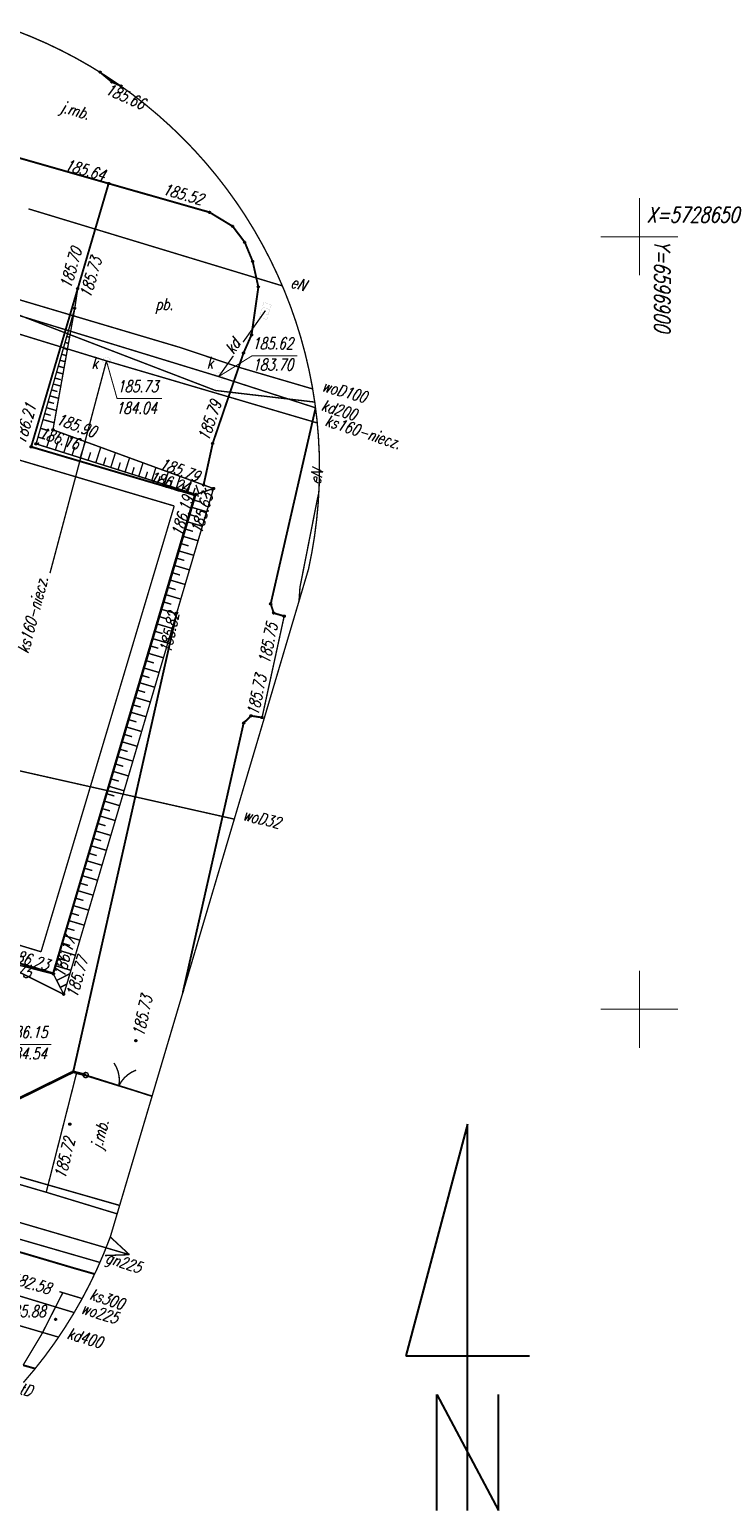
# Model space of a CAD drawing. Extents: x 6596775 to 6596917, y 5728477 to 5728675.
# Tile 7 of 7: x 6596861 to 6596906, y 5728568 to 5728663. Entities that reach past the tile are written whole.
import ezdxf
from ezdxf.enums import TextEntityAlignment as Align

# ---------------------------------------------------------------- set-up
doc = ezdxf.new("R2010")
doc.units = 0
doc.header["$MEASUREMENT"] = 0
doc.linetypes.add('2', pattern=[2, 1.5, -0.5])
doc.layers.get('0').update_dxf_attribs({"linetype": 'CONTINUOUS'})
for name, color, linetype in [('DZIALKI', 7, 'CONTINUOUS'), ('KONTURY', 7, 'CONTINUOUS'), ('NUMERY_DZIALEK', 7, 'CONTINUOUS'), ('OTD_L_14', 7, 'CONTINUOUS'), ('OTK_E_T_0', 7, 'CONTINUOUS'), ('OTK_E_T_3', 7, 'CONTINUOUS'), ('OTK_L_0', 7, 'CONTINUOUS'), ('OTK_L_1', 7, 'CONTINUOUS'), ('OTK_L_2', 7, 'CONTINUOUS'), ('OTK_L_4', 7, 'CONTINUOUS'), ('OTO_L_0', 7, 'CONTINUOUS'), ('OTO_L_1', 7, 'CONTINUOUS'), ('OTR_L_0', 7, 'CONTINUOUS'), ('OTR_L_1', 7, 'CONTINUOUS'), ('OTR_T_0', 7, 'CONTINUOUS'), ('SUEP_E_T_0', 7, 'CONTINUOUS'), ('SUEP_L_0', 7, 'CONTINUOUS'), ('SUGP_E_T_0', 7, 'CONTINUOUS'), ('SUGP_L_0', 7, 'CONTINUOUS'), ('SUK_T_1', 7, 'CONTINUOUS'), ('SUKP_E_T_0', 7, 'CONTINUOUS'), ('SUKP_L_0', 7, 'CONTINUOUS'), ('SUKR_T_0', 7, 'CONTINUOUS'), ('SUP_E_T_1', 7, 'CONTINUOUS'), ('SUP_T_4', 7, 'CONTINUOUS'), ('SUTP_E_T_0', 7, 'CONTINUOUS'), ('SUWP_E_T_0', 7, 'CONTINUOUS'), ('SUWP_L_0', 7, 'CONTINUOUS'), ('SUWR_T_0', 7, 'CONTINUOUS'), ('UZYTKI', 7, 'CONTINUOUS')]:
    doc.layers.add(name, color=color, linetype=linetype)
doc.styles.add('STYL_ARIAL', font='simplex', dxfattribs={"width": 0.75, "oblique": 0.1})

# ---------------------------------------------------------------- blocks, each defined once
blk = doc.blocks.new('OTRS')
at = {"color": 0}
blk.add_circle((0, 0), 0.05, dxfattribs=at)
blk = doc.blocks.new('3_SUKK')
at = {"color": 7, "const_width": 0.005}
for points in [[(-0.5, 0.25), (0.5, 0.25)], [(-0.5, -0.25), (-0.5, 0.25)], [(-0.175, 0.25), (-0.175, -0.25)], [(0.175, 0.25), (0.175, -0.25)], [(0.5, 0.25), (0.5, -0.25)], [(0.5, -0.25), (-0.5, -0.25)]]:
    blk.add_lwpolyline(points, dxfattribs=at)
blk = doc.blocks.new('3_SUPW')
at = {"color": 7, "const_width": 0.005}
blk.add_lwpolyline([(0, 0.25), (0.1017, 0.2284), (0.1858, 0.1673), (0.2378, 0.0773), (0.2486, -0.0261), (0.2165, -0.125), (0.1469, -0.2023), (0.052, -0.2445), (-0.052, -0.2445), (-0.1469, -0.2023), (-0.2165, -0.125), (-0.2486, -0.0261), (-0.2378, 0.0773), (-0.1858, 0.1673), (-0.1017, 0.2284), (0, 0.25)], dxfattribs=at)
blk = doc.blocks.new('ST')
at = {"color": 0}
for p, q in [((0, 25), (-4, 10)), ((0, 0), (0, 25)), ((-4, 10), (4, 10)), ((-2, 0), (-2, 7.5)), ((-2, 7.5), (2, 0)), ((2, 0), (2, 7.5))]:
    blk.add_line(p, q, dxfattribs=at)

msp = doc.modelspace()

# ---------------------------------------------------------------- linework, layer by layer
at = {"color": 7, "const_width": 0.065}
for points in [[(6596900, 5728647.5), (6596900, 5728652.5)], [(6596897.5, 5728650), (6596902.5, 5728650)], [(6596900, 5728597.5), (6596900, 5728602.5)], [(6596897.5, 5728600), (6596902.5, 5728600)]]:
    msp.add_lwpolyline(points, dxfattribs=at)
at = {"layer": 'DZIALKI', "color": 7, "const_width": 0.09}
msp.add_lwpolyline([(6596837.55, 5728595.57), (6596866.391, 5728587.302)], dxfattribs=at)
at = {"layer": 'KONTURY', "color": 3, "linetype": '2', "const_width": 0.09}
msp.add_lwpolyline([(6596837.55, 5728595.57), (6596866.392, 5728587.305)], dxfattribs=at)
at = {"layer": 'NUMERY_DZIALEK', "color": 7, "linetype": '2', "const_width": 0.09}
for points in [[(6596859.624, 5728663.355), (6596860.631, 5728662.959), (6596861.624, 5728662.527), (6596862.601, 5728662.06), (6596863.56, 5728661.558), (6596864.501, 5728661.022), (6596865.169, 5728660.609), (6596865.422, 5728660.453), (6596866.322, 5728659.851), (6596867.2, 5728659.218), (6596868.055, 5728658.553), (6596868.885, 5728657.858), (6596869.69, 5728657.134), (6596870.469, 5728656.382), (6596871.22, 5728655.602), (6596871.942, 5728654.796), (6596872.636, 5728653.964), (6596873.299, 5728653.109), (6596873.931, 5728652.23), (6596874.532, 5728651.329), (6596875.1, 5728650.407), (6596875.634, 5728649.465), (6596876.134, 5728648.505), (6596876.6, 5728647.527), (6596876.908, 5728646.817), (6596877.03, 5728646.534), (6596877.425, 5728645.526), (6596877.783, 5728644.504), (6596878.105, 5728643.47), (6596878.389, 5728642.425), (6596878.635, 5728641.371), (6596878.844, 5728640.309), (6596878.87, 5728640.145), (6596879.006, 5728639.295), (6596879.015, 5728639.239), (6596879.054, 5728638.925), (6596879.147, 5728638.165), (6596879.167, 5728637.944), (6596879.241, 5728637.086), (6596879.296, 5728636.005), (6596879.312, 5728634.922), (6596879.29, 5728633.84), (6596879.265, 5728633.403), (6596879.229, 5728632.759), (6596879.129, 5728631.681), (6596878.991, 5728630.607), (6596878.814, 5728629.539), (6596878.6, 5728628.478), (6596877.989, 5728626.417), (6596873.804, 5728612.305), (6596870.475, 5728601.076), (6596868.49, 5728594.382), (6596868.489, 5728594.378), (6596868.485, 5728594.364), (6596866.23, 5728586.759), (6596865.785, 5728585.258), (6596865.511, 5728584.561), (6596865.38, 5728584.227), (6596865.114, 5728583.615)], [(6596865.114, 5728583.615), (6596864.939, 5728583.212), (6596864.772, 5728582.865), (6596864.461, 5728582.214), (6596863.969, 5728581.278), (6596863.946, 5728581.234), (6596863.451, 5728580.369), (6596863.396, 5728580.274), (6596862.811, 5728579.334), (6596862.438, 5728578.781), (6596862.193, 5728578.416), (6596861.541, 5728577.522), (6596860.928, 5728576.743), (6596860.856, 5728576.652), (6596860.171, 5728575.843)]]:
    msp.add_lwpolyline(points, dxfattribs=at)
at = {"layer": 'OTD_L_14', "color": 7, "const_width": 0.09}
for points in [[(6596869.92, 5728632.57), (6596852.64, 5728637.7)], [(6596861.31, 5728603.72), (6596869.92, 5728632.57)], [(6596844.11, 5728608.93), (6596861.31, 5728603.72)]]:
    msp.add_lwpolyline(points, dxfattribs=at)
at = {"layer": 'OTK_L_0', "color": 7, "linetype": '2', "const_width": 0.09}
for points in [[(6596865.169, 5728660.609), (6596865.12, 5728660.65)], [(6596865.89, 5728660.01), (6596865.169, 5728660.609)], [(6596866.48, 5728659.75), (6596865.89, 5728660.01)], [(6596856.94, 5728655.94), (6596865.68, 5728653.44)], [(6596865.68, 5728653.44), (6596872.2, 5728651.58)], [(6596872.2, 5728651.58), (6596873.7, 5728650.67)], [(6596873.7, 5728650.67), (6596874.48, 5728649.64)], [(6596874.48, 5728649.64), (6596874.99, 5728648.41)], [(6596874.99, 5728648.41), (6596875.36, 5728646.74)], [(6596875.36, 5728646.74), (6596874.92, 5728643.65)], [(6596874.92, 5728643.65), (6596874.4, 5728642.47)], [(6596874.4, 5728642.47), (6596872.41, 5728636.63)], [(6596876.16, 5728626.24), (6596879.06, 5728638.91)], [(6596872.41, 5728636.63), (6596871.82, 5728633.93)], [(6596872.46, 5728633.7), (6596870.08, 5728625.64)], [(6596871.82, 5728633.93), (6596872.46, 5728633.7)], [(6596876.35, 5728625.64), (6596876.16, 5728626.24)], [(6596870.08, 5728625.64), (6596863.39, 5728595.95)], [(6596875.6, 5728618.88), (6596877.03, 5728625.44)], [(6596877.03, 5728625.44), (6596876.35, 5728625.64)], [(6596870.475, 5728601.076), (6596874.41, 5728618.53)], [(6596874.41, 5728618.53), (6596874.89, 5728618.99)], [(6596874.89, 5728618.99), (6596875.6, 5728618.88)], [(6596861.644, 5728588.157), (6596863.61, 5728595.882)], [(6596863.39, 5728595.95), (6596864.197, 5728595.741)], [(6596863.61, 5728595.882), (6596867.322, 5728594.737)], [(6596864.197, 5728595.741), (6596868.49, 5728594.382)], [(6596867.322, 5728594.737), (6596868.489, 5728594.378)], [(6596861.644, 5728588.157), (6596865.35, 5728587.027)], [(6596865.35, 5728587.027), (6596866.23, 5728586.759)], [(6596857.249, 5728585.079), (6596863.432, 5728583.247)], [(6596863.432, 5728583.247), (6596864.772, 5728582.865)], [(6596860.928, 5728576.743), (6596860.15, 5728576.963)]]:
    msp.add_lwpolyline(points, dxfattribs=at)
at = {"layer": 'OTK_L_1', "color": 7, "const_width": 0.125}
for points in [[(6596865.169, 5728660.609), (6596865.12, 5728660.65)], [(6596865.89, 5728660.01), (6596865.169, 5728660.609)], [(6596866.48, 5728659.75), (6596865.89, 5728660.01)], [(6596856.94, 5728655.94), (6596865.68, 5728653.44)], [(6596863.68, 5728646.63), (6596865.68, 5728653.44)], [(6596865.68, 5728653.44), (6596872.2, 5728651.58)], [(6596872.2, 5728651.58), (6596873.7, 5728650.67)], [(6596873.7, 5728650.67), (6596874.48, 5728649.64)], [(6596874.48, 5728649.64), (6596874.99, 5728648.41)], [(6596874.99, 5728648.41), (6596875.36, 5728646.74)], [(6596860.67, 5728636.4), (6596863.68, 5728646.63)], [(6596875.36, 5728646.74), (6596874.92, 5728643.65)], [(6596874.92, 5728643.65), (6596874.4, 5728642.47)], [(6596874.4, 5728642.47), (6596872.41, 5728636.63)], [(6596876.16, 5728626.24), (6596879.06, 5728638.91)], [(6596871.82, 5728633.93), (6596872.41, 5728636.63)], [(6596871.25, 5728633.27), (6596860.67, 5728636.4)], [(6596862.09, 5728602.33), (6596871.25, 5728633.27)], [(6596876.35, 5728625.64), (6596876.16, 5728626.24)], [(6596863.39, 5728595.95), (6596870.08, 5728625.64)], [(6596877.03, 5728625.44), (6596876.35, 5728625.64)], [(6596870.475, 5728601.076), (6596874.41, 5728618.53)], [(6596874.41, 5728618.53), (6596874.89, 5728618.99)], [(6596874.89, 5728618.99), (6596875.6, 5728618.88)], [(6596842.74, 5728608.05), (6596862.09, 5728602.33)], [(6596857.249, 5728585.079), (6596863.432, 5728583.247)], [(6596863.432, 5728583.247), (6596864.772, 5728582.865)], [(6596860.928, 5728576.743), (6596860.15, 5728576.963)]]:
    msp.add_lwpolyline(points, dxfattribs=at)
at = {"layer": 'OTK_L_2', "color": 7, "linetype": '2', "const_width": 0.09}
for points in [[(6596857.276, 5728589.434), (6596861.644, 5728588.157)], [(6596861.644, 5728588.157), (6596865.35, 5728587.027)], [(6596865.35, 5728587.027), (6596866.23, 5728586.759)], [(6596863.432, 5728583.247), (6596857.249, 5728585.079)], [(6596864.772, 5728582.865), (6596863.432, 5728583.247)], [(6596860.15, 5728576.963), (6596860.928, 5728576.743)]]:
    msp.add_lwpolyline(points, dxfattribs=at)
at = {"layer": 'OTK_L_4', "color": 7, "const_width": 0.09}
for points in [[(6596865.68, 5728653.44), (6596856.94, 5728655.94)], [(6596863.68, 5728646.63), (6596865.68, 5728653.44)], [(6596872.2, 5728651.58), (6596865.68, 5728653.44)], [(6596873.7, 5728650.67), (6596872.2, 5728651.58)], [(6596874.48, 5728649.64), (6596873.7, 5728650.67)], [(6596874.99, 5728648.41), (6596874.48, 5728649.64)], [(6596875.36, 5728646.74), (6596874.99, 5728648.41)], [(6596860.67, 5728636.4), (6596863.68, 5728646.63)], [(6596863.68, 5728646.63), (6596863.49, 5728645.36)], [(6596874.92, 5728643.65), (6596875.36, 5728646.74)], [(6596874.4, 5728642.47), (6596874.92, 5728643.65)], [(6596872.41, 5728636.63), (6596874.4, 5728642.47)], [(6596871.82, 5728633.93), (6596872.41, 5728636.63)], [(6596871.25, 5728633.27), (6596860.67, 5728636.4)], [(6596862.09, 5728602.33), (6596871.25, 5728633.27)], [(6596842.74, 5728608.05), (6596862.09, 5728602.33)]]:
    msp.add_lwpolyline(points, dxfattribs=at)
at = {"layer": 'OTO_L_0', "color": 7, "const_width": 0.175}
for points in [[(6596859.56, 5728594.063), (6596863.39, 5728595.95)], [(6596863.39, 5728595.95), (6596864.197, 5728595.741)]]:
    msp.add_lwpolyline(points, dxfattribs=at)
at = {"layer": 'OTO_L_1', "color": 7, "const_width": 0.09}
for points in [[(6596866.028, 5728596.519), (6596866.181, 5728596.252), (6596866.291, 5728595.965), (6596866.356, 5728595.664), (6596866.374, 5728595.357), (6596866.345, 5728595.051)], [(6596864.069, 5728595.63), (6596864.031, 5728595.709), (6596864.037, 5728595.797), (6596864.086, 5728595.87), (6596864.165, 5728595.908), (6596864.253, 5728595.902), (6596864.326, 5728595.853), (6596864.364, 5728595.774), (6596864.358, 5728595.686), (6596864.309, 5728595.613), (6596864.23, 5728595.575), (6596864.142, 5728595.581), (6596864.069, 5728595.63)], [(6596864.197, 5728595.741), (6596865.869, 5728595.204)], [(6596866.345, 5728595.051), (6596866.499, 5728595.317), (6596866.692, 5728595.556), (6596866.92, 5728595.763), (6596867.177, 5728595.932), (6596867.456, 5728596.06)], [(6596865.631, 5728595.281), (6596867.059, 5728594.822)], [(6596867.059, 5728594.822), (6596867.322, 5728594.737)], [(6596867.322, 5728594.737), (6596868.485, 5728594.364)]]:
    msp.add_lwpolyline(points, dxfattribs=at)
at = {"layer": 'OTR_L_0', "color": 7, "const_width": 0.09}
for points in [[(6596872.46, 5728633.7), (6596871.33, 5728633.32)], [(6596872.348, 5728633.662), (6596872.402, 5728633.503)], [(6596871.33, 5728633.32), (6596862.11, 5728602.28)], [(6596871.219, 5728632.945), (6596871.687, 5728632.806)], [(6596871.422, 5728633.351), (6596871.482, 5728633.173)], [(6596871.885, 5728633.507), (6596872.041, 5728633.044)], [(6596870.94, 5728632.008), (6596871.409, 5728631.868)], [(6596871.079, 5728632.476), (6596872.016, 5728632.198)], [(6596870.661, 5728631.069), (6596871.131, 5728630.929)], [(6596870.801, 5728631.538), (6596871.739, 5728631.259)], [(6596870.382, 5728630.128), (6596870.852, 5728629.988)], [(6596870.522, 5728630.599), (6596871.462, 5728630.319)], [(6596870.102, 5728629.186), (6596870.573, 5728629.046)], [(6596870.242, 5728629.657), (6596871.184, 5728629.378)], [(6596869.822, 5728628.243), (6596870.294, 5728628.102)], [(6596869.962, 5728628.715), (6596870.905, 5728628.434)], [(6596869.541, 5728627.298), (6596870.014, 5728627.157)], [(6596869.681, 5728627.77), (6596870.626, 5728627.49)], [(6596869.26, 5728626.351), (6596869.733, 5728626.21)], [(6596869.401, 5728626.825), (6596870.347, 5728626.543)], [(6596868.978, 5728625.403), (6596869.452, 5728625.262)], [(6596869.119, 5728625.877), (6596870.067, 5728625.596)], [(6596868.696, 5728624.454), (6596869.171, 5728624.313)], [(6596868.838, 5728624.929), (6596869.786, 5728624.647)], [(6596868.414, 5728623.504), (6596868.889, 5728623.363)], [(6596868.555, 5728623.979), (6596869.505, 5728623.697)], [(6596868.132, 5728622.553), (6596868.607, 5728622.411)], [(6596868.273, 5728623.028), (6596869.224, 5728622.746)], [(6596867.849, 5728621.6), (6596868.325, 5728621.459)], [(6596867.99, 5728622.077), (6596868.942, 5728621.794)], [(6596867.566, 5728620.647), (6596868.043, 5728620.505)], [(6596867.707, 5728621.124), (6596868.66, 5728620.841)], [(6596867.282, 5728619.692), (6596867.759, 5728619.551)], [(6596867.424, 5728620.17), (6596868.378, 5728619.886)], [(6596866.998, 5728618.737), (6596867.476, 5728618.595)], [(6596867.14, 5728619.215), (6596868.096, 5728618.931)], [(6596866.714, 5728617.78), (6596867.193, 5728617.638)], [(6596866.856, 5728618.259), (6596867.813, 5728617.974)], [(6596866.43, 5728616.822), (6596866.909, 5728616.68)], [(6596866.572, 5728617.301), (6596867.529, 5728617.017)], [(6596866.145, 5728615.863), (6596866.624, 5728615.721)], [(6596866.287, 5728616.343), (6596867.246, 5728616.058)], [(6596865.86, 5728614.903), (6596866.34, 5728614.761)], [(6596866.002, 5728615.384), (6596866.962, 5728615.099)], [(6596865.574, 5728613.942), (6596866.055, 5728613.799)], [(6596865.717, 5728614.423), (6596866.678, 5728614.138)], [(6596865.288, 5728612.98), (6596865.77, 5728612.837)], [(6596865.431, 5728613.461), (6596866.393, 5728613.176)], [(6596865.002, 5728612.017), (6596865.484, 5728611.874)], [(6596865.145, 5728612.498), (6596866.108, 5728612.213)], [(6596864.716, 5728611.052), (6596865.198, 5728610.909)], [(6596864.859, 5728611.535), (6596865.823, 5728611.248)], [(6596864.429, 5728610.087), (6596864.912, 5728609.943)], [(6596864.572, 5728610.57), (6596865.538, 5728610.283)], [(6596864.142, 5728609.12), (6596864.625, 5728608.976)], [(6596864.285, 5728609.604), (6596865.252, 5728609.316)], [(6596863.854, 5728608.152), (6596864.338, 5728608.009)], [(6596863.998, 5728608.636), (6596864.966, 5728608.349)], [(6596863.566, 5728607.183), (6596864.051, 5728607.039)], [(6596863.71, 5728607.668), (6596864.679, 5728607.38)], [(6596863.278, 5728606.213), (6596863.764, 5728606.069)], [(6596863.423, 5728606.699), (6596864.392, 5728606.411)], [(6596862.99, 5728605.242), (6596863.476, 5728605.098)], [(6596863.134, 5728605.728), (6596864.105, 5728605.44)], [(6596862.701, 5728604.27), (6596863.187, 5728604.126)], [(6596862.846, 5728604.756), (6596863.817, 5728604.468)], [(6596862.412, 5728603.297), (6596862.899, 5728603.152)], [(6596862.557, 5728603.784), (6596863.53, 5728603.495)], [(6596862.11, 5728602.28), (6596862.78, 5728600.96)], [(6596862.123, 5728602.322), (6596862.229, 5728602.291)], [(6596862.267, 5728602.81), (6596863.241, 5728602.52)], [(6596862.32, 5728601.866), (6596863.177, 5728602.301)], [(6596862.55, 5728601.413), (6596862.978, 5728601.631)]]:
    msp.add_lwpolyline(points, dxfattribs=at)
at = {"layer": 'OTR_L_0', "color": 7, "linetype": '2', "const_width": 0.09}
msp.add_lwpolyline([(6596862.78, 5728600.96), (6596870.08, 5728625.64)], dxfattribs=at)
at = {"layer": 'OTR_L_1', "color": 7, "linetype": '2', "const_width": 0.09}
for points in [[(6596863.49, 5728645.36), (6596860.99, 5728636.59)], [(6596862.08, 5728637.5), (6596863.49, 5728645.36)], [(6596871.82, 5728633.93), (6596862.08, 5728637.5)], [(6596860.99, 5728636.59), (6596871.33, 5728633.32)], [(6596862.11, 5728602.28), (6596858.07, 5728603.32)], [(6596858.07, 5728603.32), (6596862.78, 5728600.96)]]:
    msp.add_lwpolyline(points, dxfattribs=at)
at = {"layer": 'OTR_L_1', "color": 7, "const_width": 0.09}
for points in [[(6596863.19, 5728644.309), (6596863.296, 5728644.279)], [(6596863.3, 5728644.693), (6596863.367, 5728644.674)], [(6596863.409, 5728645.077), (6596863.438, 5728645.069)], [(6596862.971, 5728643.541), (6596863.154, 5728643.488)], [(6596863.081, 5728643.924), (6596863.225, 5728643.883)], [(6596862.643, 5728642.388), (6596862.942, 5728642.303)], [(6596862.752, 5728642.772), (6596863.013, 5728642.698)], [(6596862.862, 5728643.156), (6596863.083, 5728643.093)], [(6596862.424, 5728641.62), (6596862.8, 5728641.513)], [(6596862.533, 5728642.004), (6596862.871, 5728641.908)], [(6596862.095, 5728640.468), (6596862.587, 5728640.328)], [(6596862.205, 5728640.852), (6596862.589, 5728640.742)], [(6596862.314, 5728641.236), (6596862.729, 5728641.118)], [(6596861.876, 5728639.7), (6596862.446, 5728639.537)], [(6596861.986, 5728640.084), (6596862.37, 5728639.974)], [(6596861.548, 5728638.547), (6596861.932, 5728638.438)], [(6596861.657, 5728638.931), (6596862.304, 5728638.747)], [(6596861.767, 5728639.315), (6596862.151, 5728639.206)], [(6596861.277, 5728637.596), (6596861.844, 5728637.435)], [(6596861.439, 5728638.163), (6596862.162, 5728637.957)], [(6596861.115, 5728637.029), (6596861.567, 5728636.9)], [(6596861.117, 5728636.55), (6596861.158, 5728636.68)], [(6596861.679, 5728636.372), (6596861.903, 5728637.081)], [(6596862.237, 5728636.196), (6596862.414, 5728636.754)], [(6596862.784, 5728636.023), (6596863.129, 5728637.115)], [(6596863.84, 5728635.689), (6596864.171, 5728636.734)], [(6596863.318, 5728635.854), (6596863.487, 5728636.388)], [(6596864.351, 5728635.527), (6596864.513, 5728636.038)], [(6596864.851, 5728635.369), (6596865.167, 5728636.368)], [(6596865.34, 5728635.214), (6596865.495, 5728635.703)], [(6596865.818, 5728635.063), (6596866.12, 5728636.019)], [(6596866.743, 5728634.771), (6596867.032, 5728635.685)], [(6596866.286, 5728634.915), (6596866.433, 5728635.383)], [(6596867.19, 5728634.629), (6596867.331, 5728635.076)], [(6596867.627, 5728634.491), (6596867.903, 5728635.366)], [(6596868.054, 5728634.356), (6596868.19, 5728634.783)], [(6596868.473, 5728634.224), (6596868.737, 5728635.06)], [(6596869.281, 5728633.968), (6596869.535, 5728634.768)], [(6596868.882, 5728634.094), (6596869.011, 5728634.503)], [(6596869.673, 5728633.844), (6596869.796, 5728634.235)], [(6596870.055, 5728633.723), (6596870.297, 5728634.488)], [(6596870.429, 5728633.605), (6596870.548, 5728633.979)], [(6596870.795, 5728633.489), (6596871.026, 5728634.221)], [(6596871.154, 5728633.376), (6596871.268, 5728633.735)], [(6596871.512, 5728633.381), (6596871.324, 5728633.94)], [(6596871.33, 5728633.32), (6596872.46, 5728633.7)], [(6596872.46, 5728633.7), (6596871.82, 5728633.93)], [(6596871.986, 5728633.541), (6596871.919, 5728633.741)], [(6596862.78, 5728600.96), (6596862.11, 5728602.28)]]:
    msp.add_lwpolyline(points, dxfattribs=at)
at = {"layer": 'SUEP_L_0', "color": 1, "const_width": 0.09}
for points in [[(6596860.493, 5728651.802), (6596876.908, 5728646.817)], [(6596857.933, 5728645.674), (6596872.583, 5728640.046)], [(6596872.583, 5728640.046), (6596877.286, 5728639.496)], [(6596877.286, 5728639.496), (6596879.006, 5728639.295)], [(6596879.16, 5728632.94), (6596878.05, 5728627.31)], [(6596879.265, 5728633.403), (6596879.16, 5728632.94)], [(6596878.05, 5728627.31), (6596877.989, 5728626.417)], [(6596857.426, 5728586.931), (6596865.511, 5728584.561)], [(6596865.793, 5728585.259), (6596867.022, 5728584.118)], [(6596867.022, 5728584.118), (6596865.442, 5728584.06)], [(6596865.511, 5728584.561), (6596867.022, 5728584.118)]]:
    msp.add_lwpolyline(points, dxfattribs=at)
at = {"layer": 'SUGP_L_0', "color": 56, "const_width": 0.09}
msp.add_lwpolyline([(6596857.134, 5728585.925), (6596865.114, 5728583.615)], dxfattribs=at)
at = {"layer": 'SUKP_L_0', "color": 34, "const_width": 0.09}
for points in [[(6596872.795, 5728640.946), (6596853.113, 5728646.974)], [(6596874.371, 5728643.172), (6596875.818, 5728645.217)], [(6596855.922, 5728644.919), (6596865.54, 5728641.96)], [(6596865.54, 5728641.96), (6596861.887, 5728628.224)], [(6596865.54, 5728641.96), (6596879.167, 5728637.944)], [(6596872.795, 5728640.946), (6596873.741, 5728642.282)], [(6596877.286, 5728639.496), (6596872.795, 5728640.946)], [(6596879.054, 5728638.925), (6596877.286, 5728639.496)], [(6596862.438, 5728578.781), (6596824.149, 5728590.042)], [(6596862.718, 5728581.656), (6596861.35, 5728578.966)], [(6596862.496, 5728581.723), (6596862.718, 5728581.656)], [(6596862.496, 5728581.723), (6596862.718, 5728581.656)], [(6596862.718, 5728581.656), (6596863.969, 5728581.278)], [(6596862.718, 5728581.656), (6596863.969, 5728581.278)], [(6596861.35, 5728578.966), (6596860.15, 5728576.963)]]:
    msp.add_lwpolyline(points, dxfattribs=at)
at = {"layer": 'SUKR_T_0', "color": 34, "const_width": 0.065}
for points in [[(6596865.54, 5728641.946), (6596866.227, 5728639.517), (6596869.137, 5728639.517)], [(6596872.808, 5728640.954), (6596874.959, 5728642.294), (6596877.87, 5728642.294)]]:
    msp.add_lwpolyline(points, dxfattribs=at)
at = {"layer": 'SUWP_L_0', "color": 5, "const_width": 0.09}
for points in [[(6596870.34, 5728642.817), (6596858.283, 5728646.4)], [(6596874.212, 5728641.515), (6596870.34, 5728642.817)], [(6596874.212, 5728641.515), (6596878.87, 5728640.145)], [(6596873.804, 5728612.305), (6596855.683, 5728616.383)], [(6596863.451, 5728580.369), (6596854.079, 5728583.218)]]:
    msp.add_lwpolyline(points, dxfattribs=at)
at = {"layer": 'SUWR_T_0', "color": 5, "const_width": 0.065}
msp.add_lwpolyline([(6596858.018, 5728598.598), (6596859.072, 5728597.72), (6596861.983, 5728597.72)], dxfattribs=at)
at = {"layer": 'UZYTKI', "color": 3, "linetype": '2', "const_width": 0.09}
msp.add_lwpolyline([(6596837.55, 5728595.57), (6596866.391, 5728587.302)], dxfattribs=at)

# ---------------------------------------------------------------- block references
at = {"color": 7}
msp.add_blockref('ST', (6596888.889, 5728567.567), dxfattribs=at)
at = {"layer": 'OTR_T_0', "color": 7}
for p in [(6596865.12, 5728660.65), (6596865.89, 5728660.01), (6596866.48, 5728659.75), (6596865.68, 5728653.44), (6596872.2, 5728651.58), (6596873.7, 5728650.67), (6596874.48, 5728649.64), (6596874.99, 5728648.41), (6596863.68, 5728646.63), (6596875.36, 5728646.74), (6596863.49, 5728645.36), (6596874.92, 5728643.65), (6596874.4, 5728642.47), (6596862.08, 5728637.5), (6596860.99, 5728636.59), (6596872.41, 5728636.63), (6596860.67, 5728636.4), (6596871.82, 5728633.93), (6596872.46, 5728633.7), (6596871.25, 5728633.27), (6596871.33, 5728633.32), (6596876.16, 5728626.24), (6596870.08, 5728625.64), (6596876.35, 5728625.64), (6596877.03, 5728625.44), (6596874.41, 5728618.53), (6596874.89, 5728618.99), (6596875.6, 5728618.88), (6596862.09, 5728602.33), (6596862.11, 5728602.28), (6596862.78, 5728600.96), (6596867.44, 5728597.96), (6596863.39, 5728595.95), (6596863.17, 5728592.565), (6596862.25, 5728579.935)]:
    msp.add_blockref('OTRS', p, dxfattribs=at)
at = {"layer": 'SUK_T_1', "color": 36, "rotation": 73.00055}
msp.add_blockref('3_SUKK', (6596875.81, 5728645.19), dxfattribs=at)
at = {"layer": 'SUP_T_4', "color": 7}
for p in [(6596865.54, 5728641.96), (6596872.795, 5728640.946)]:
    msp.add_blockref('3_SUPW', p, dxfattribs=at)

# ---------------------------------------------------------------- texts
at = {"color": 7, "style": 'STYL_ARIAL', "oblique": 15, "width": 0.75}
msp.add_text('X=5728650', height=1, dxfattribs=at).set_placement((6596900.475, 5728650.919))
msp.add_text('Y=6596900', height=1, rotation=270, dxfattribs=at).set_placement((6596900.978, 5728649.763))
at = {"layer": 'OTK_E_T_0', "color": 7, "style": 'STYL_ARIAL', "oblique": 15, "width": 0.75}
for rotation, p in [(344.0373, (6596863.417, 5728657.818)), (75.8527, (6596865.466, 5728591.814))]:
    msp.add_text('j.mb.', height=0.75, rotation=rotation, dxfattribs=at).set_placement(p, align=Align.CENTER)
at = {"layer": 'OTK_E_T_3', "color": 7, "style": 'STYL_ARIAL', "oblique": 15, "width": 0.75}
msp.add_text('pb.', height=0.75, dxfattribs=at).set_placement((6596869.27, 5728645.258), align=Align.CENTER)
at = {"layer": 'OTR_T_0', "color": 7, "style": 'STYL_ARIAL', "oblique": 15, "width": 0.75}
for s, rotation, p in [('185.66', 336.218, (6596865.404, 5728659.275)), ('185.52', 344.0778, (6596869.12, 5728652.759)), ('185.70', 73.6, (6596863.225, 5728646.6)), ('185.73', 73.6, (6596864.505, 5728645.991)), ('186.21', 73.4, (6596860.266, 5728636.521)), ('185.90', 339.9, (6596862.225, 5728637.896)), ('185.79', 71.2, (6596872.139, 5728636.73)), ('186.16', 342.5, (6596861.117, 5728636.992)), ('185.75', 78.2, (6596876.076, 5728622.307)), ('185.73', 77.8, (6596875.338, 5728618.961)), ('186.17', 73.5, (6596862.808, 5728602.014)), ('185.77', 73.5, (6596863.63, 5728600.708)), ('185.72', 75.7245, (6596862.87, 5728588.994))]:
    msp.add_text(s, height=0.75, rotation=rotation, dxfattribs=at).set_placement(p)
for s, rotation, p in [('185.64', 344, (6596865.333, 5728653.599)), ('186.24', 343.5, (6596870.782, 5728633.379)), ('185.79', 339.9, (6596871.395, 5728634.107)), ('186.19', 73.5, (6596871.183, 5728633.091)), ('185.63', 73.5, (6596872.439, 5728633.27)), ('185.82', 77.3, (6596870.263, 5728625.599)), ('186.15', 333.3863, (6596860.493, 5728601.943)), ('186.23', 343.5, (6596861.699, 5728602.489))]:
    msp.add_text(s, height=0.75, rotation=rotation, dxfattribs=at).set_placement(p, align=Align.RIGHT)
msp.add_text('185.73', height=0.75, rotation=77.2944, dxfattribs=at).set_placement((6596868.227, 5728599.492), align=Align.CENTER)
msp.add_text('185.88', height=0.75, dxfattribs=at).set_placement((6596858.965, 5728580.078))
at = {"layer": 'SUEP_E_T_0', "color": 1, "style": 'STYL_ARIAL', "oblique": 15, "width": 0.75}
for rotation, p in [(343.105, (6596877.848, 5728646.606)), (78.8467, (6596879.462, 5728634.395))]:
    msp.add_text('eN', height=0.75, rotation=rotation, dxfattribs=at).set_placement(p, align=Align.CENTER)
at = {"layer": 'SUGP_E_T_0', "color": 56, "style": 'STYL_ARIAL', "oblique": 15, "width": 0.75}
msp.add_text('gn225', height=0.75, rotation=342.1849, dxfattribs=at).set_placement((6596866.539, 5728583.262), align=Align.CENTER)
at = {"layer": 'SUKP_E_T_0', "color": 34, "style": 'STYL_ARIAL', "oblique": 15, "width": 0.75}
for s, rotation, p in [('kd', 54.7078, (6596873.984, 5728642.701)), ('kd200', 342.9713, (6596880.469, 5728638.43)), ('ks160-niecz.', 342.189, (6596882.014, 5728637.012)), ('ks160-niecz.', 75.105, (6596861.134, 5728625.444)), ('ks300', 341.5553, (6596865.461, 5728580.894)), ('kd400', 343.6103, (6596864.04, 5728578.374))]:
    msp.add_text(s, height=0.75, rotation=rotation, dxfattribs=at).set_placement(p, align=Align.CENTER)
at = {"layer": 'SUKR_T_0', "color": 34, "style": 'STYL_ARIAL', "oblique": 15, "width": 0.75}
for s, p in [('185.62', (6596874.959, 5728642.716)), ('183.70', (6596874.968, 5728641.342)), ('185.73', (6596866.227, 5728639.939)), ('184.04', (6596866.144, 5728638.541))]:
    msp.add_text(s, height=0.75, dxfattribs=at).set_placement(p)
msp.add_text('182.58', height=0.75, rotation=343.1754, dxfattribs=at).set_placement((6596859.28, 5728582.302))
at = {"layer": 'SUP_E_T_1', "color": 7, "style": 'STYL_ARIAL', "oblique": 15, "width": 0.75}
msp.add_text('k', height=0.75, dxfattribs=at).set_placement((6596864.771, 5728641.442), align=Align.CENTER)
msp.add_text('k', height=0.75, dxfattribs=at).set_placement((6596872.022, 5728641.466))
at = {"layer": 'SUTP_E_T_0', "color": 30, "style": 'STYL_ARIAL', "oblique": 15, "width": 0.75}
msp.add_text('tD', height=0.75, rotation=343.889, dxfattribs=at).set_placement((6596860.218, 5728575.022), align=Align.CENTER)
at = {"layer": 'SUWP_E_T_0', "color": 5, "style": 'STYL_ARIAL', "oblique": 15, "width": 0.75}
for s, rotation, p in [('woD100', 344.5909, (6596880.83, 5728639.626)), ('woD32', 346.0959, (6596875.491, 5728611.971)), ('wo225', 343.0932, (6596865, 5728579.983))]:
    msp.add_text(s, height=0.75, rotation=rotation, dxfattribs=at).set_placement(p, align=Align.CENTER)
at = {"layer": 'SUWR_T_0', "color": 5, "style": 'STYL_ARIAL', "oblique": 15, "width": 0.75}
for s, p in [('186.15', (6596859.072, 5728598.142)), ('184.54', (6596859.036, 5728596.76))]:
    msp.add_text(s, height=0.75, dxfattribs=at).set_placement(p)

doc.saveas('drawing.dxf')
